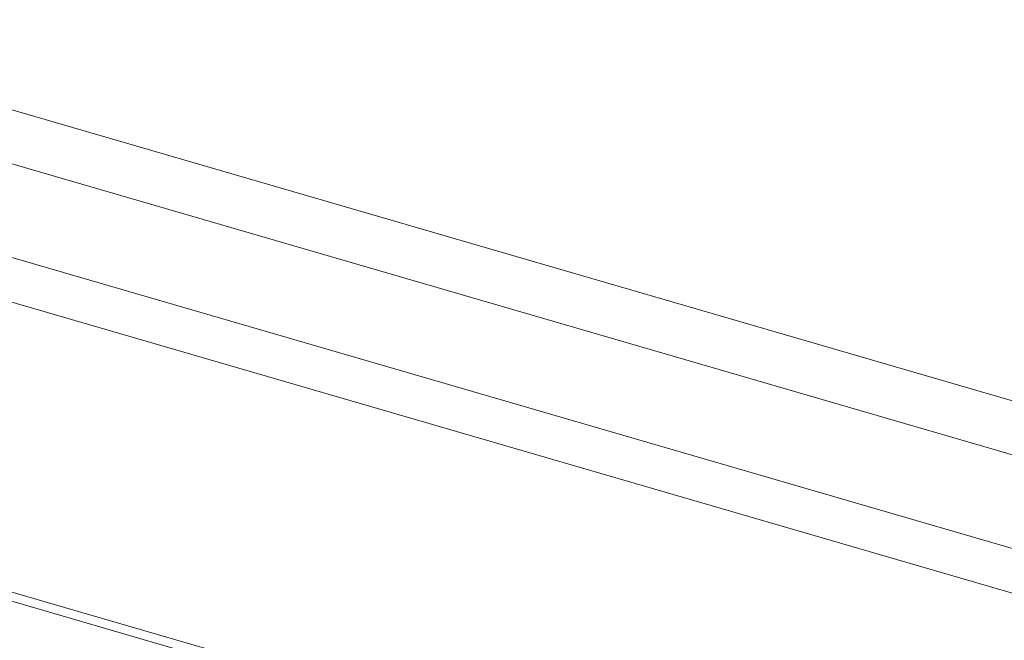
# Model space of a CAD drawing. Header units: millimetres. Extents: x 3925 to 5043, y -86 to 778.
# Tile 241 of 256: x 4877 to 4892, y 120 to 129. Entities that reach past the tile are written whole.
import ezdxf

# ---------------------------------------------------------------- set-up
doc = ezdxf.new("R2010")
doc.units = ezdxf.units.MM
doc.header["$LTSCALE"] = 46.255
doc.layers.add('H30K-REAR-CODXF_CONTINUOUS_LINE', color=7, linetype='CONTINUOUS')
doc.layers.add('H30K-TOP-COVDXF_CONTINUOUS_LINE', color=7, linetype='CONTINUOUS')

msp = doc.modelspace()

# ---------------------------------------------------------------- linework, layer by layer
at = {"layer": 'H30K-REAR-CODXF_CONTINUOUS_LINE', "color": 7, "linetype": 'Continuous', "lineweight": 0}
for p, q in [((4901.2099, 117.9214), (4818.9849, 141.8374)), ((4819.8844, 137.2052), (4900.7182, 113.6939)), ((4819.9778, 137.0438), (4900.8116, 113.5325))]:
    msp.add_line(p, q, dxfattribs=at)
at = {"layer": 'H30K-TOP-COVDXF_CONTINUOUS_LINE', "color": 7, "linetype": 'Continuous', "lineweight": 0}
for p, q in [((4819.3899, 144.6189), (4901.615, 120.7029)), ((4819.0081, 143.9169), (4901.2331, 120.0009)), ((4901.1784, 118.6049), (4818.9534, 142.5209))]:
    msp.add_line(p, q, dxfattribs=at)

doc.saveas('drawing.dxf')
